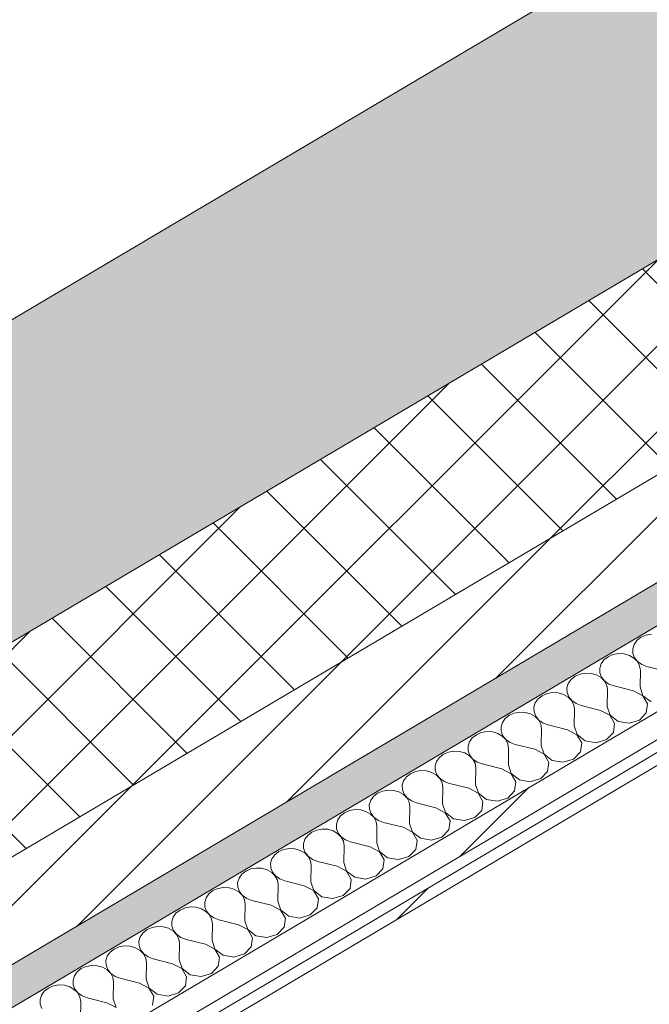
# Model space of a CAD drawing. Header units: millimetres. Extents: x -36631 to 27388, y -24993 to 6945.
# Tile 182 of 256: x 3868 to 4181, y -10143 to -9654. Entities that reach past the tile are written whole.
import ezdxf

# ---------------------------------------------------------------- set-up
doc = ezdxf.new("R2010")
doc.units = ezdxf.units.MM
doc.header["$MEASUREMENT"] = 0
doc.linetypes.add('Wipeout_Contour', pattern=[1000, 0, -1000])
doc.layers.add('12_FAÇ_Façana', color=7, linetype='Continuous')
doc.layers.add('Nuevo_08_E_Envans secs', color=7, linetype='Continuous')
for name, color, linetype, lineweight, true_color in [('12_FAÇ_Façana_Pluma_Nº__102', 7, 'Continuous', 5, 0xcccccc), ('12_FAÇ_Façana_Pluma_Nº__174', 7, 'Continuous', 13, 0xe4ad2c), ('12_FAÇ_Façana_Pluma_Nº__176', 7, 'Continuous', 15, 0x93a0c6), ('Nuevo_08_E_Envans secs_Pluma_Nº__102', 7, 'Continuous', 5, 0xcccccc), ('Nuevo_08_E_Envans secs_Pluma_Nº__171', 171, 'Continuous', 13, 0xaaaaff), ('Nuevo_08_E_Envans secs_Pluma_Nº__177', 7, 'Continuous', 15, 0xf7e046)]:
    doc.layers.add(name, color=color, linetype=linetype, lineweight=lineweight, true_color=true_color)
for name, color, linetype, lineweight in [('12_FAÇ_Façana_Pluma_Nº__2', 8, 'Continuous', 5), ('12_FAÇ_Façana_Pluma_Nº__7', 7, 'Continuous', 5), ('Nuevo_08_E_Envans secs_Pluma_Nº__1', 7, 'Continuous', 5)]:
    doc.layers.add(name, color=color, linetype=linetype, lineweight=lineweight)
pattern_1 = [(45, (0, 0), (-183.848, 183.848), [195, -65]), (45, (7e-14, 183.85), (-183.848, 183.848), [195, -65])]

# ---------------------------------------------------------------- blocks, each defined once
blk = doc.blocks.new('Elem Sección_95_1')
at = {"layer": '12_FAÇ_Façana_Pluma_Nº__102', "linetype": 'Continuous', "lineweight": 0, "true_color": 0xe5e5e5}
blk.add_hatch(color=254, dxfattribs=at).paths.add_polyline_path([(4284.89, -9553.71), (2489.31, -10617.06), (2533.01, -10665.95), (2537.3, -10663.41), (2568.51, -10698.33), (2564.22, -10700.87), (2582.94, -10721.83), (4378.52, -9658.48)])
at = {"layer": '12_FAÇ_Façana_Pluma_Nº__174', "linetype": 'Continuous', "lineweight": 13, "true_color": 0xe4ad2c}
h = blk.add_hatch(dxfattribs=at)
h.set_pattern_fill('SATE_Aislamiento_0001', color=42, style=0, pattern_type=2)
h.set_pattern_definition([(45, (0, 0), (-21.2132, 21.2132), []), (135, (0, 0), (21.2132, 21.2132), [])])
h.paths.add_polyline_path([(2582.94, -10721.83), (2645.36, -10791.68), (4440.94, -9728.33), (4378.52, -9658.48)])
at = {"layer": '12_FAÇ_Façana_Pluma_Nº__176', "linetype": 'Continuous', "lineweight": 0, "true_color": 0x495063}
blk.add_hatch(color=251, dxfattribs=at).paths.add_polyline_path([(2676.57, -10826.6), (2689.06, -10840.57), (4484.64, -9777.22), (4472.15, -9763.25)])
at = {"layer": '12_FAÇ_Façana_Pluma_Nº__2', "linetype": 'Continuous', "lineweight": 5}
h = blk.add_hatch(dxfattribs=at)
h.set_pattern_fill('Ceramic_0001', color=8, style=0, pattern_type=2)
h.set_pattern_definition([(45, (0, 0), (-21.2132, 21.2132), [])])
h.paths.add_polyline_path([(2645.36, -10791.68), (2676.57, -10826.6), (4472.15, -9763.25), (4440.94, -9728.33)])
at = {"layer": '12_FAÇ_Façana_Pluma_Nº__7', "color": 7, "linetype": 'Continuous', "lineweight": 5}
for p, q in [((4284.89, -9553.71), (2489.31, -10617.06)), ((4378.52, -9658.48), (2582.94, -10721.83)), ((4440.94, -9728.33), (2645.36, -10791.68)), ((4472.15, -9763.25), (2676.57, -10826.6))]:
    blk.add_line(p, q, dxfattribs=at)
blk = doc.blocks.new('*X410')
at = {"layer": 'Nuevo_08_E_Envans secs_Pluma_Nº__102', "color": 254, "linetype": 'Continuous', "lineweight": 5, "true_color": 0xcccccc}
for p, q in [((4174.66, -9962.2), (4173.25, -9964.16)), ((4176.66, -9960.62), (4174.66, -9962.2)), ((4179.12, -9959.55), (4176.66, -9960.62)), ((4181.85, -9959.07), (4179.12, -9959.55)), ((4173.25, -9964.16), (4172.56, -9966.36)), ((4172.56, -9966.36), (4172.64, -9968.63)), ((4158.31, -9971.88), (4156.91, -9973.84)), ((4160.32, -9970.3), (4158.31, -9971.88)), ((4162.78, -9969.23), (4160.32, -9970.3)), ((4165.5, -9968.75), (4162.78, -9969.23)), ((4168.28, -9968.89), (4165.5, -9968.75)), ((4170.91, -9969.65), (4168.28, -9968.89)), ((4173.19, -9970.96), (4170.91, -9969.65)), ((4172.64, -9968.63), (4173.47, -9970.8)), ((4174.94, -9972.73), (4173.19, -9970.96)), ((4173.47, -9970.8), (4175, -9972.69)), ((4176.02, -9974.82), (4174.94, -9972.73)), ((4175, -9972.69), (4177.11, -9974.18)), ((4156.91, -9973.84), (4156.22, -9976.04)), ((4156.22, -9976.04), (4156.29, -9978.31)), ((4176.37, -9977.07), (4176.02, -9974.82)), ((4176.22, -9985.3), (4176.37, -9977.07)), ((4177.11, -9974.18), (4179.64, -9975.14)), ((4189.3, -9977.56), (4179.64, -9975.14)), ((4141.96, -9981.56), (4140.56, -9983.52)), ((4143.97, -9979.98), (4141.96, -9981.56)), ((4146.43, -9978.91), (4143.97, -9979.98)), ((4149.15, -9978.43), (4146.43, -9978.91)), ((4151.94, -9978.58), (4149.15, -9978.43)), ((4154.57, -9979.33), (4151.94, -9978.58)), ((4156.84, -9980.64), (4154.57, -9979.33)), ((4156.29, -9978.31), (4157.13, -9980.48)), ((4158.59, -9982.41), (4156.84, -9980.64)), ((4157.13, -9980.48), (4158.66, -9982.37)), ((4159.68, -9984.5), (4158.59, -9982.41)), ((4158.66, -9982.37), (4160.76, -9983.86)), ((4140.56, -9983.52), (4139.87, -9985.72)), ((4139.87, -9985.72), (4139.95, -9987.99)), ((4160.02, -9986.76), (4159.68, -9984.5)), ((4159.87, -9994.98), (4160.02, -9986.76)), ((4160.76, -9983.86), (4163.29, -9984.82)), ((4172.95, -9987.24), (4163.29, -9984.82)), ((4177.58, -9989.68), (4172.95, -9987.24)), ((4176.22, -9985.3), (4177.65, -9989.64)), ((4125.62, -9991.24), (4124.21, -9993.2)), ((4127.62, -9989.66), (4125.62, -9991.24)), ((4130.08, -9988.6), (4127.62, -9989.66)), ((4132.81, -9988.11), (4130.08, -9988.6)), ((4135.59, -9988.26), (4132.81, -9988.11)), ((4138.22, -9989.01), (4135.59, -9988.26)), ((4140.49, -9990.33), (4138.22, -9989.01)), ((4139.95, -9987.99), (4140.78, -9990.16)), ((4142.24, -9992.09), (4140.49, -9990.33)), ((4140.78, -9990.16), (4142.31, -9992.05)), ((4143.33, -9994.18), (4142.24, -9992.09)), ((4142.31, -9992.05), (4144.42, -9993.54)), ((4179.95, -9993.75), (4177.58, -9989.68)), ((4177.65, -9989.64), (4181.67, -9992.72)), ((4124.21, -9993.2), (4123.52, -9995.4)), ((4123.52, -9995.4), (4123.6, -9997.67)), ((4143.67, -9996.44), (4143.33, -9994.18)), ((4143.53, -10004.66), (4143.67, -9996.44)), ((4144.42, -9993.54), (4146.94, -9994.5)), ((4156.6, -9996.92), (4146.94, -9994.5)), ((4161.24, -9999.36), (4156.6, -9996.92)), ((4159.87, -9994.98), (4161.3, -9999.32)), ((4179.33, -9998.21), (4179.95, -9993.75)), ((4109.27, -10000.92), (4107.87, -10002.88)), ((4111.28, -9999.35), (4109.27, -10000.92)), ((4113.74, -9998.28), (4111.28, -9999.35)), ((4116.46, -9997.79), (4113.74, -9998.28)), ((4119.24, -9997.94), (4116.46, -9997.79)), ((4121.87, -9998.69), (4119.24, -9997.94)), ((4124.15, -10000.01), (4121.87, -9998.69)), ((4123.6, -9997.67), (4124.43, -9999.84)), ((4125.9, -10001.77), (4124.15, -10000.01)), ((4124.43, -9999.84), (4125.96, -10001.74)), ((4126.98, -10003.86), (4125.9, -10001.77)), ((4125.96, -10001.74), (4128.07, -10003.22)), ((4163.6, -10003.43), (4161.24, -9999.36)), ((4161.3, -9999.32), (4165.33, -10002.4)), ((4170.74, -10003.3), (4175.92, -10001.75)), ((4175.92, -10001.75), (4179.33, -9998.21)), ((4107.87, -10002.88), (4107.18, -10005.08)), ((4107.18, -10005.08), (4107.25, -10007.35)), ((4127.33, -10006.12), (4126.98, -10003.86)), ((4127.18, -10014.34), (4127.33, -10006.12)), ((4128.07, -10003.22), (4130.6, -10004.18)), ((4140.26, -10006.6), (4130.6, -10004.18)), ((4144.89, -10009.04), (4140.26, -10006.6)), ((4143.53, -10004.66), (4144.96, -10009)), ((4162.98, -10007.9), (4163.6, -10003.43)), ((4165.33, -10002.4), (4170.74, -10003.3)), ((4092.92, -10010.6), (4091.52, -10012.56)), ((4094.93, -10009.03), (4092.92, -10010.6)), ((4097.39, -10007.96), (4094.93, -10009.03)), ((4100.11, -10007.48), (4097.39, -10007.96)), ((4102.9, -10007.62), (4100.11, -10007.48)), ((4105.53, -10008.37), (4102.9, -10007.62)), ((4107.8, -10009.69), (4105.53, -10008.37)), ((4107.25, -10007.35), (4108.09, -10009.52)), ((4109.55, -10011.46), (4107.8, -10009.69)), ((4108.09, -10009.52), (4109.61, -10011.42)), ((4110.64, -10013.55), (4109.55, -10011.46)), ((4109.61, -10011.42), (4111.72, -10012.9)), ((4147.25, -10013.11), (4144.89, -10009.04)), ((4144.96, -10009), (4148.98, -10012.09)), ((4154.39, -10012.98), (4159.58, -10011.43)), ((4159.58, -10011.43), (4162.98, -10007.9)), ((4091.52, -10012.56), (4090.83, -10014.76)), ((4090.83, -10014.76), (4090.9, -10017.03)), ((4110.98, -10015.8), (4110.64, -10013.55)), ((4110.83, -10024.02), (4110.98, -10015.8)), ((4111.72, -10012.9), (4114.25, -10013.86)), ((4123.91, -10016.28), (4114.25, -10013.86)), ((4128.54, -10018.72), (4123.91, -10016.28)), ((4127.18, -10014.34), (4128.61, -10018.69)), ((4146.64, -10017.58), (4147.25, -10013.11)), ((4148.98, -10012.09), (4154.39, -10012.98)), ((4076.57, -10020.28), (4075.17, -10022.25)), ((4078.58, -10018.71), (4076.57, -10020.28)), ((4081.04, -10017.64), (4078.58, -10018.71)), ((4083.77, -10017.16), (4081.04, -10017.64)), ((4086.55, -10017.3), (4083.77, -10017.16)), ((4089.18, -10018.06), (4086.55, -10017.3)), ((4091.45, -10019.37), (4089.18, -10018.06)), ((4090.9, -10017.03), (4091.74, -10019.2)), ((4093.2, -10021.14), (4091.45, -10019.37)), ((4091.74, -10019.2), (4093.27, -10021.1)), ((4094.29, -10023.23), (4093.2, -10021.14)), ((4093.27, -10021.1), (4095.38, -10022.58)), ((4130.91, -10022.79), (4128.54, -10018.72)), ((4128.61, -10018.69), (4132.63, -10021.77)), ((4132.63, -10021.77), (4138.04, -10022.67)), ((4138.04, -10022.67), (4143.23, -10021.11)), ((4143.23, -10021.11), (4146.64, -10017.58)), ((4075.17, -10022.25), (4074.48, -10024.44)), ((4074.48, -10024.44), (4074.56, -10026.71)), ((4074.56, -10026.71), (4075.39, -10028.88)), ((4094.63, -10025.48), (4094.29, -10023.23)), ((4094.48, -10033.7), (4094.63, -10025.48)), ((4095.38, -10022.58), (4097.9, -10023.54)), ((4107.56, -10025.96), (4097.9, -10023.54)), ((4112.2, -10028.41), (4107.56, -10025.96)), ((4110.83, -10024.02), (4112.26, -10028.37)), ((4130.29, -10027.26), (4130.91, -10022.79)), ((4060.23, -10029.96), (4058.83, -10031.93)), ((4062.23, -10028.39), (4060.23, -10029.96)), ((4064.69, -10027.32), (4062.23, -10028.39)), ((4067.42, -10026.84), (4064.69, -10027.32)), ((4070.2, -10026.98), (4067.42, -10026.84)), ((4072.83, -10027.74), (4070.2, -10026.98)), ((4075.11, -10029.05), (4072.83, -10027.74)), ((4076.85, -10030.82), (4075.11, -10029.05)), ((4075.39, -10028.88), (4076.92, -10030.78)), ((4077.94, -10032.91), (4076.85, -10030.82)), ((4076.92, -10030.78), (4079.03, -10032.26)), ((4114.56, -10032.47), (4112.2, -10028.41)), ((4112.26, -10028.37), (4116.28, -10031.45)), ((4116.28, -10031.45), (4121.7, -10032.35)), ((4121.7, -10032.35), (4126.88, -10030.8)), ((4126.88, -10030.8), (4130.29, -10027.26)), ((4051.07, -10036.52), (4048.35, -10037)), ((4053.86, -10036.66), (4051.07, -10036.52)), ((4058.83, -10031.93), (4058.14, -10034.13)), ((4058.14, -10034.13), (4058.21, -10036.39)), ((4058.21, -10036.39), (4059.04, -10038.56)), ((4078.29, -10035.16), (4077.94, -10032.91)), ((4078.14, -10043.39), (4078.29, -10035.16)), ((4079.03, -10032.26), (4081.55, -10033.22)), ((4091.21, -10035.64), (4081.55, -10033.22)), ((4095.85, -10038.09), (4091.21, -10035.64)), ((4094.48, -10033.7), (4095.92, -10038.05)), ((4113.94, -10036.94), (4114.56, -10032.47)), ((4043.88, -10039.64), (4042.48, -10041.61)), ((4045.89, -10038.07), (4043.88, -10039.64)), ((4048.35, -10037), (4045.89, -10038.07)), ((4056.48, -10037.42), (4053.86, -10036.66)), ((4058.76, -10038.73), (4056.48, -10037.42)), ((4060.51, -10040.5), (4058.76, -10038.73)), ((4059.04, -10038.56), (4060.57, -10040.46)), ((4061.59, -10042.59), (4060.51, -10040.5)), ((4060.57, -10040.46), (4062.68, -10041.94)), ((4098.21, -10042.15), (4095.85, -10038.09)), ((4095.92, -10038.05), (4099.94, -10041.13)), ((4099.94, -10041.13), (4105.35, -10042.03)), ((4105.35, -10042.03), (4110.53, -10040.48)), ((4110.53, -10040.48), (4113.94, -10036.94)), ((4034.73, -10046.2), (4032, -10046.68)), ((4037.51, -10046.34), (4034.73, -10046.2)), ((4042.48, -10041.61), (4041.79, -10043.81)), ((4041.79, -10043.81), (4041.86, -10046.08)), ((4041.86, -10046.08), (4042.7, -10048.24)), ((4061.94, -10044.84), (4061.59, -10042.59)), ((4061.79, -10053.07), (4061.94, -10044.84)), ((4062.68, -10041.94), (4065.21, -10042.9)), ((4074.87, -10045.32), (4065.21, -10042.9)), ((4079.5, -10047.77), (4074.87, -10045.32)), ((4078.14, -10043.39), (4079.57, -10047.73)), ((4097.6, -10046.62), (4098.21, -10042.15)), ((4027.53, -10049.33), (4026.13, -10051.29)), ((4029.54, -10047.75), (4027.53, -10049.33)), ((4032, -10046.68), (4029.54, -10047.75)), ((4040.14, -10047.1), (4037.51, -10046.34)), ((4042.41, -10048.41), (4040.14, -10047.1)), ((4044.16, -10050.18), (4042.41, -10048.41)), ((4042.7, -10048.24), (4044.23, -10050.14)), ((4045.25, -10052.27), (4044.16, -10050.18)), ((4044.23, -10050.14), (4046.33, -10051.62)), ((4081.86, -10051.83), (4079.5, -10047.77)), ((4079.57, -10047.73), (4083.59, -10050.81)), ((4083.59, -10050.81), (4089, -10051.71)), ((4089, -10051.71), (4094.19, -10050.16)), ((4094.19, -10050.16), (4097.6, -10046.62)), ((4018.38, -10055.88), (4015.65, -10056.36)), ((4021.16, -10056.02), (4018.38, -10055.88)), ((4023.79, -10056.78), (4021.16, -10056.02)), ((4026.13, -10051.29), (4025.44, -10053.49)), ((4025.44, -10053.49), (4025.52, -10055.76)), ((4025.52, -10055.76), (4026.35, -10057.92)), ((4045.59, -10054.52), (4045.25, -10052.27)), ((4045.44, -10062.75), (4045.59, -10054.52)), ((4046.33, -10051.62), (4048.86, -10052.58)), ((4058.52, -10055), (4048.86, -10052.58)), ((4063.16, -10057.45), (4058.52, -10055)), ((4061.79, -10053.07), (4063.22, -10057.41)), ((4081.25, -10056.3), (4081.86, -10051.83)), ((4009.78, -10060.97), (4009.09, -10063.17)), ((4011.19, -10059.01), (4009.78, -10060.97)), ((4013.19, -10057.43), (4011.19, -10059.01)), ((4015.65, -10056.36), (4013.19, -10057.43)), ((4026.07, -10058.09), (4023.79, -10056.78)), ((4027.81, -10059.86), (4026.07, -10058.09)), ((4026.35, -10057.92), (4027.88, -10059.82)), ((4028.9, -10061.95), (4027.81, -10059.86)), ((4027.88, -10059.82), (4029.99, -10061.31)), ((4065.52, -10061.51), (4063.16, -10057.45)), ((4063.22, -10057.41), (4067.24, -10060.49)), ((4067.24, -10060.49), (4072.66, -10061.39)), ((4072.66, -10061.39), (4077.84, -10059.84)), ((4077.84, -10059.84), (4081.25, -10056.3)), ((4002.03, -10065.56), (3999.31, -10066.04)), ((4004.81, -10065.7), (4002.03, -10065.56)), ((4007.44, -10066.46), (4004.81, -10065.7)), ((4009.09, -10063.17), (4009.17, -10065.44)), ((4009.17, -10065.44), (4010, -10067.6)), ((4029.24, -10064.2), (4028.9, -10061.95)), ((4029.1, -10072.43), (4029.24, -10064.2)), ((4029.99, -10061.31), (4032.51, -10062.27)), ((4042.17, -10064.68), (4032.51, -10062.27)), ((4046.81, -10067.13), (4042.17, -10064.68)), ((4045.44, -10062.75), (4046.87, -10067.09)), ((4064.9, -10065.98), (4065.52, -10061.51)), ((3993.44, -10070.65), (3992.75, -10072.85)), ((3994.84, -10068.69), (3993.44, -10070.65)), ((3996.85, -10067.11), (3994.84, -10068.69)), ((3999.31, -10066.04), (3996.85, -10067.11)), ((4009.72, -10067.77), (4007.44, -10066.46)), ((4011.47, -10069.54), (4009.72, -10067.77)), ((4010, -10067.6), (4011.53, -10069.5)), ((4012.55, -10071.63), (4011.47, -10069.54)), ((4011.53, -10069.5), (4013.64, -10070.99)), ((4049.17, -10071.19), (4046.81, -10067.13)), ((4046.87, -10067.09), (4050.9, -10070.17)), ((4050.9, -10070.17), (4056.31, -10071.07)), ((4056.31, -10071.07), (4061.49, -10069.52)), ((4061.49, -10069.52), (4064.9, -10065.98)), ((3985.68, -10075.24), (3982.96, -10075.72)), ((3988.47, -10075.38), (3985.68, -10075.24)), ((3991.1, -10076.14), (3988.47, -10075.38)), ((3992.75, -10072.85), (3992.82, -10075.12)), ((3992.82, -10075.12), (3993.66, -10077.28)), ((4012.9, -10073.88), (4012.55, -10071.63)), ((4012.75, -10082.11), (4012.9, -10073.88)), ((4013.64, -10070.99), (4016.17, -10071.95)), ((4025.83, -10074.36), (4016.17, -10071.95)), ((4030.46, -10076.81), (4025.83, -10074.36)), ((4029.1, -10072.43), (4030.53, -10076.77)), ((4048.56, -10075.66), (4049.17, -10071.19)), ((3977.09, -10080.33), (3976.4, -10082.53)), ((3978.49, -10078.37), (3977.09, -10080.33)), ((3980.5, -10076.79), (3978.49, -10078.37)), ((3982.96, -10075.72), (3980.5, -10076.79)), ((3993.37, -10077.45), (3991.1, -10076.14)), ((3995.12, -10079.22), (3993.37, -10077.45)), ((3993.66, -10077.28), (3995.18, -10079.18)), ((3996.21, -10081.31), (3995.12, -10079.22)), ((3995.18, -10079.18), (3997.29, -10080.67)), ((4032.82, -10080.87), (4030.46, -10076.81)), ((4030.53, -10076.77), (4034.55, -10079.85)), ((4034.55, -10079.85), (4039.96, -10080.75)), ((4039.96, -10080.75), (4045.15, -10079.2)), ((4045.15, -10079.2), (4048.56, -10075.66)), ((3966.61, -10085.4), (3964.15, -10086.47)), ((3969.34, -10084.92), (3966.61, -10085.4)), ((3972.12, -10085.06), (3969.34, -10084.92)), ((3974.75, -10085.82), (3972.12, -10085.06)), ((3976.4, -10082.53), (3976.48, -10084.8)), ((3976.48, -10084.8), (3977.31, -10086.96)), ((3996.55, -10083.56), (3996.21, -10081.31)), ((3996.4, -10091.79), (3996.55, -10083.56)), ((3997.29, -10080.67), (3999.82, -10081.63)), ((4009.48, -10084.04), (3999.82, -10081.63)), ((4014.11, -10086.49), (4009.48, -10084.04)), ((4012.75, -10082.11), (4014.18, -10086.45)), ((4028.8, -10088.88), (4032.21, -10085.34)), ((4032.21, -10085.34), (4032.82, -10080.87)), ((3960.74, -10090.01), (3960.05, -10092.21)), ((3962.15, -10088.05), (3960.74, -10090.01)), ((3964.15, -10086.47), (3962.15, -10088.05)), ((3977.02, -10087.13), (3974.75, -10085.82)), ((3978.77, -10088.9), (3977.02, -10087.13)), ((3977.31, -10086.96), (3978.84, -10088.86)), ((3979.86, -10090.99), (3978.77, -10088.9)), ((3978.84, -10088.86), (3980.95, -10090.35)), ((4016.48, -10090.55), (4014.11, -10086.49)), ((4014.18, -10086.45), (4018.2, -10089.53)), ((4018.2, -10089.53), (4023.61, -10090.43)), ((4023.61, -10090.43), (4028.8, -10088.88)), ((3950.27, -10095.08), (3947.81, -10096.15)), ((3952.99, -10094.6), (3950.27, -10095.08)), ((3955.77, -10094.74), (3952.99, -10094.6)), ((3958.4, -10095.5), (3955.77, -10094.74)), ((3960.05, -10092.21), (3960.13, -10094.48)), ((3960.13, -10094.48), (3960.96, -10096.65)), ((3980.2, -10093.24), (3979.86, -10090.99)), ((3980.05, -10101.47), (3980.2, -10093.24)), ((3980.95, -10090.35), (3983.47, -10091.31)), ((3993.13, -10093.73), (3983.47, -10091.31)), ((3997.77, -10096.17), (3993.13, -10093.73)), ((3996.4, -10091.79), (3997.83, -10096.13)), ((4012.45, -10098.56), (4015.86, -10095.02)), ((4015.86, -10095.02), (4016.48, -10090.55)), ((3944.4, -10099.69), (3943.71, -10101.89)), ((3945.8, -10097.73), (3944.4, -10099.69)), ((3947.81, -10096.15), (3945.8, -10097.73)), ((3960.68, -10096.81), (3958.4, -10095.5)), ((3962.42, -10098.58), (3960.68, -10096.81)), ((3960.96, -10096.65), (3962.49, -10098.54)), ((3963.51, -10100.67), (3962.42, -10098.58)), ((3962.49, -10098.54), (3964.6, -10100.03)), ((3964.6, -10100.03), (3967.13, -10100.99)), ((4000.13, -10100.23), (3997.77, -10096.17)), ((3997.83, -10096.13), (4001.86, -10099.21)), ((4001.86, -10099.21), (4007.27, -10100.11)), ((4007.27, -10100.11), (4012.45, -10098.56)), ((3933.92, -10104.76), (3931.46, -10105.83)), ((3936.64, -10104.28), (3933.92, -10104.76)), ((3939.43, -10104.43), (3936.64, -10104.28)), ((3942.06, -10105.18), (3939.43, -10104.43)), ((3943.71, -10101.89), (3943.78, -10104.16)), ((3943.78, -10104.16), (3944.61, -10106.33)), ((3963.86, -10102.92), (3963.51, -10100.67)), ((3963.71, -10111.15), (3963.86, -10102.92)), ((3976.79, -10103.41), (3967.13, -10100.99)), ((3981.42, -10105.85), (3976.79, -10103.41)), ((3980.05, -10101.47), (3981.49, -10105.81)), ((3996.11, -10108.24), (3999.51, -10104.7)), ((3999.51, -10104.7), (4000.13, -10100.23)), ((3928.05, -10109.37), (3927.36, -10111.57)), ((3929.45, -10107.41), (3928.05, -10109.37)), ((3931.46, -10105.83), (3929.45, -10107.41)), ((3944.33, -10106.49), (3942.06, -10105.18)), ((3946.08, -10108.26), (3944.33, -10106.49)), ((3944.61, -10106.33), (3946.14, -10108.22)), ((3947.16, -10110.35), (3946.08, -10108.26)), ((3946.14, -10108.22), (3948.25, -10109.71)), ((3948.25, -10109.71), (3950.78, -10110.67)), ((3983.78, -10109.92), (3981.42, -10105.85)), ((3981.49, -10105.81), (3985.51, -10108.89)), ((3985.51, -10108.89), (3990.92, -10109.79)), ((3990.92, -10109.79), (3996.11, -10108.24)), ((3917.57, -10114.45), (3915.11, -10115.52)), ((3920.3, -10113.96), (3917.57, -10114.45)), ((3923.08, -10114.11), (3920.3, -10113.96)), ((3925.71, -10114.86), (3923.08, -10114.11)), ((3927.36, -10111.57), (3927.43, -10113.84)), ((3927.43, -10113.84), (3928.27, -10116.01)), ((3947.51, -10112.61), (3947.16, -10110.35)), ((3947.36, -10120.83), (3947.51, -10112.61)), ((3960.44, -10113.09), (3950.78, -10110.67)), ((3965.07, -10115.53), (3960.44, -10113.09)), ((3963.71, -10111.15), (3965.14, -10115.49)), ((3979.76, -10117.92), (3983.17, -10114.38)), ((3983.17, -10114.38), (3983.78, -10109.92)), ((3911.7, -10119.05), (3911.01, -10121.25)), ((3913.1, -10117.09), (3911.7, -10119.05)), ((3915.11, -10115.52), (3913.1, -10117.09)), ((3927.98, -10116.18), (3925.71, -10114.86)), ((3929.73, -10117.94), (3927.98, -10116.18)), ((3928.27, -10116.01), (3929.8, -10117.9)), ((3930.82, -10120.03), (3929.73, -10117.94)), ((3929.8, -10117.9), (3931.9, -10119.39)), ((3931.9, -10119.39), (3934.43, -10120.35)), ((3967.44, -10119.6), (3965.07, -10115.53)), ((3965.14, -10115.49), (3969.16, -10118.57)), ((3966.82, -10124.06), (3967.44, -10119.6)), ((3969.16, -10118.57), (3974.57, -10119.47)), ((3974.57, -10119.47), (3979.76, -10117.92)), ((3901.22, -10124.13), (3898.76, -10125.2)), ((3903.95, -10123.64), (3901.22, -10124.13)), ((3906.73, -10123.79), (3903.95, -10123.64)), ((3909.36, -10124.54), (3906.73, -10123.79)), ((3911.64, -10125.86), (3909.36, -10124.54)), ((3911.01, -10121.25), (3911.09, -10123.52)), ((3911.09, -10123.52), (3911.92, -10125.69)), ((3931.16, -10122.29), (3930.82, -10120.03)), ((3931.01, -10130.51), (3931.16, -10122.29)), ((3944.09, -10122.77), (3934.43, -10120.35)), ((3948.73, -10125.21), (3944.09, -10122.77)), ((3947.36, -10120.83), (3948.79, -10125.17)), ((3963.41, -10127.6), (3966.82, -10124.06)), ((3895.36, -10128.73), (3894.67, -10130.93)), ((3896.76, -10126.77), (3895.36, -10128.73)), ((3898.76, -10125.2), (3896.76, -10126.77)), ((3913.38, -10127.62), (3911.64, -10125.86)), ((3911.92, -10125.69), (3913.45, -10127.59)), ((3914.47, -10129.71), (3913.38, -10127.62)), ((3913.45, -10127.59), (3915.56, -10129.07)), ((3915.56, -10129.07), (3918.08, -10130.03)), ((3951.09, -10129.28), (3948.73, -10125.21)), ((3948.79, -10125.17), (3952.81, -10128.25)), ((3950.47, -10133.75), (3951.09, -10129.28)), ((3952.81, -10128.25), (3958.23, -10129.15)), ((3958.23, -10129.15), (3963.41, -10127.6)), ((3884.88, -10133.81), (3882.42, -10134.88)), ((3887.6, -10133.33), (3884.88, -10133.81)), ((3890.39, -10133.47), (3887.6, -10133.33)), ((3893.01, -10134.22), (3890.39, -10133.47)), ((3895.29, -10135.54), (3893.01, -10134.22)), ((3894.67, -10130.93), (3894.74, -10133.2)), ((3894.74, -10133.2), (3895.57, -10135.37)), ((3914.81, -10131.97), (3914.47, -10129.71)), ((3914.67, -10140.19), (3914.81, -10131.97)), ((3927.74, -10132.45), (3918.08, -10130.03)), ((3932.38, -10134.89), (3927.74, -10132.45)), ((3931.01, -10130.51), (3932.44, -10134.85)), ((3947.06, -10137.28), (3950.47, -10133.75)), ((3879.01, -10138.41), (3878.32, -10140.61)), ((3880.41, -10136.45), (3879.01, -10138.41)), ((3882.42, -10134.88), (3880.41, -10136.45)), ((3897.04, -10137.31), (3895.29, -10135.54)), ((3895.57, -10135.37), (3897.1, -10137.27)), ((3898.12, -10139.4), (3897.04, -10137.31)), ((3897.1, -10137.27), (3899.21, -10138.75)), ((3899.21, -10138.75), (3901.74, -10139.71)), ((3934.74, -10138.96), (3932.38, -10134.89)), ((3932.44, -10134.85), (3936.47, -10137.94)), ((3934.13, -10143.43), (3934.74, -10138.96)), ((3936.47, -10137.94), (3941.88, -10138.83)), ((3941.88, -10138.83), (3947.06, -10137.28)), ((3878.32, -10140.61), (3878.39, -10142.88)), ((3878.39, -10142.88), (3879.23, -10145.05)), ((3898.47, -10141.65), (3898.12, -10139.4)), ((3898.32, -10149.87), (3898.47, -10141.65)), ((3911.4, -10142.13), (3901.74, -10139.71)), ((3916.03, -10144.57), (3911.4, -10142.13)), ((3914.67, -10140.19), (3916.1, -10144.54))]:
    blk.add_line(p, q, dxfattribs=at)
blk = doc.blocks.new('Elem Sección_319_1')
at = {"layer": 'Nuevo_08_E_Envans secs', "lineweight": 0}
blk.add_blockref('*X410', (0, 0), dxfattribs=at)
at = {"color": 254, "linetype": 'Wipeout_Contour', "lineweight": 0, "ltscale": 43935.170557}
blk.add_wipeout([(2718.32, -10865.97), (2726.43, -10875.05), (4902.02, -9586.66), (4893.9, -9577.58)], dxfattribs=at).dxf.layer = 'Nuevo_08_E_Envans secs'
at = {"layer": 'Nuevo_08_E_Envans secs_Pluma_Nº__177', "linetype": 'Continuous', "lineweight": 15, "true_color": 0xf7e046}
h = blk.add_hatch(dxfattribs=at)
h.set_pattern_fill('Panellat_HPL_0001', color=53, style=0, pattern_type=2)
h.set_pattern_definition(pattern_1)
h.paths.add_polyline_path([(2718.32, -10865.97), (2726.43, -10875.05), (4902.02, -9586.66), (4893.9, -9577.58)])
at = {"color": 254, "linetype": 'Wipeout_Contour', "lineweight": 0, "ltscale": 43988.967131}
blk.add_wipeout([(2730.18, -10879.24), (2733.92, -10883.43), (4909.51, -9595.04), (4905.76, -9590.85)], dxfattribs=at).dxf.layer = 'Nuevo_08_E_Envans secs'
at = {"layer": 'Nuevo_08_E_Envans secs_Pluma_Nº__171', "linetype": 'Continuous', "lineweight": 13, "true_color": 0xaaaaff}
h = blk.add_hatch(dxfattribs=at)
h.set_pattern_fill('Panellat_HPL_0001', color=161, style=0, pattern_type=2)
h.set_pattern_definition(pattern_1)
h.paths.add_polyline_path([(2730.18, -10879.24), (2733.92, -10883.43), (4909.51, -9595.04), (4905.76, -9590.85)])
at = {"layer": 'Nuevo_08_E_Envans secs_Pluma_Nº__1', "color": 7, "linetype": 'Continuous', "lineweight": 5}
for p, q in [((4893.9, -9577.58), (2718.32, -10865.97)), ((4902.02, -9586.66), (2726.43, -10875.05)), ((4905.76, -9590.85), (2730.18, -10879.24)), ((4909.51, -9595.04), (2733.92, -10883.43)), ((4484.64, -9777.22), (2693.35, -10838.03))]:
    blk.add_line(p, q, dxfattribs=at)

msp = doc.modelspace()

# ---------------------------------------------------------------- block references
at = {"layer": '12_FAÇ_Façana', "lineweight": 0}
msp.add_blockref('Elem Sección_95_1', (0, 0), dxfattribs=at)

# ---------------------------------------------------------------- next in the draw order: block references
at = {"layer": 'Nuevo_08_E_Envans secs', "lineweight": 0}
msp.add_blockref('Elem Sección_319_1', (0, 0), dxfattribs=at)

doc.saveas('drawing.dxf')
